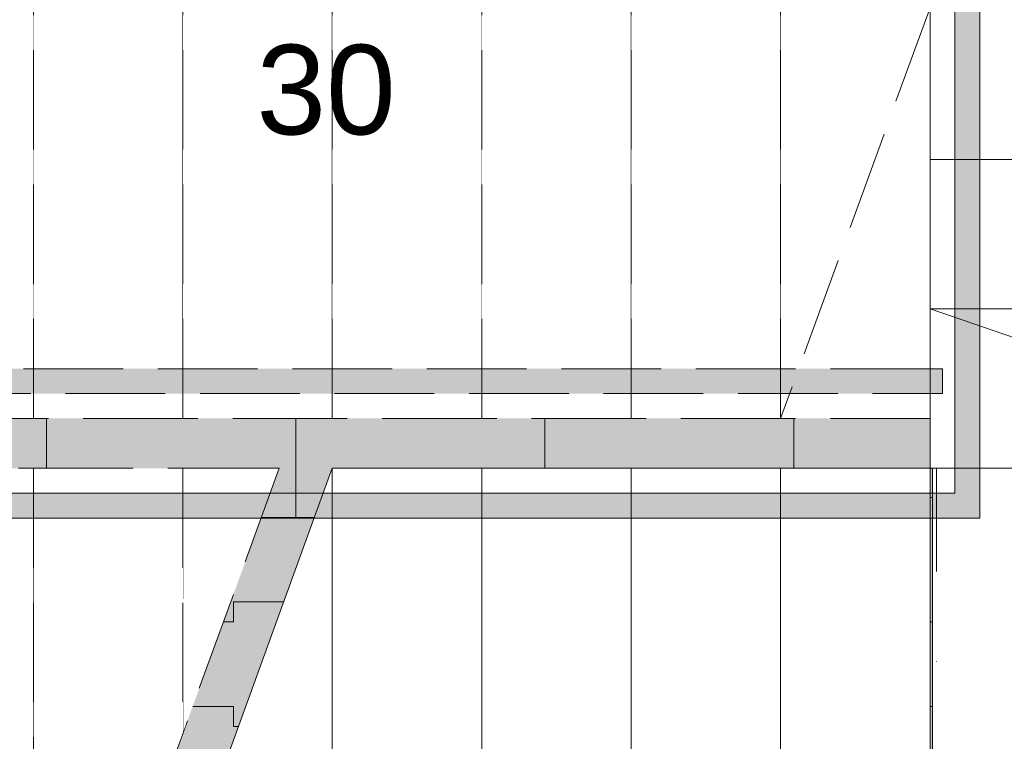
# Model space of a CAD drawing. Header units: centimetres. Extents: x -520 to 22173, y -1503 to 4054.
# Tile 39 of 82: x 9581 to 9778, y 2662 to 2807. Entities that reach past the tile are written whole.
import ezdxf
from ezdxf.enums import TextEntityAlignment as Align

# ---------------------------------------------------------------- set-up
doc = ezdxf.new("R2010")
doc.units = ezdxf.units.CM
doc.header["$LTSCALE"] = 0.1
doc.header["$MEASUREMENT"] = 0
for name, pattern in [('$0$HIDDEN', [952.5, 635, -317.5]), ('Krawędzie ukryte', [270, 200, -70]), ('Kropki i Kreski', [720, 360, -180, 0, -180]), ('PHANTOM2', [3175, 1587.5, -317.5, 317.5, -317.5, 317.5, -317.5]), ('Wipeout_Contour', [1000, 0, -1000])]:
    doc.linetypes.add(name, pattern=pattern)
for name, color, linetype in [('0_Teren', 7, 'Continuous'), ('2_barierki.K_IR', 7, 'Continuous'), ('2_schody.K_IR', 7, 'Continuous'), ('2_stropy.ISTN', 7, 'Continuous'), ('4_osie.ISTN', 7, 'Continuous'), ('5_opisy.K_IR', 7, 'Continuous')]:
    doc.layers.add(name, color=color, linetype=linetype)
doc.styles.add('GENERATED_STYLE_1', font='txt')

# ---------------------------------------------------------------- blocks, each defined once
blk = doc.blocks.new('*X149', base_point=(8385.93, 775.43))
at = {"layer": '0_Teren', "color": 253, "linetype": 'Continuous', "lineweight": 0, "true_color": 0x9f9f9f}
for p, q in [((9585.93, 2791.43), (9585.93, 2816.43)), ((9585.93, 2816.43), (9585.93, 2791.43)), ((9635.93, 2791.43), (9635.93, 2816.43)), ((9635.93, 2816.43), (9635.93, 2791.43)), ((9685.93, 2791.43), (9685.93, 2816.43)), ((9685.93, 2816.43), (9685.93, 2791.43)), ((9735.93, 2791.43), (9735.93, 2816.43)), ((9735.93, 2816.43), (9735.93, 2791.43)), ((9598.43, 2791.43), (9598.43, 2795.43)), ((9598.43, 2795.43), (9598.43, 2791.43)), ((9598.43, 2795.43), (9610.93, 2795.43)), ((9598.43, 2795.43), (9623.43, 2795.43)), ((9610.93, 2795.43), (9623.43, 2795.43)), ((9610.93, 2770.43), (9610.93, 2795.43)), ((9610.93, 2795.43), (9610.93, 2770.43)), ((9623.43, 2795.43), (9623.43, 2791.43)), ((9623.43, 2791.43), (9623.43, 2795.43)), ((9648.43, 2791.43), (9648.43, 2795.43)), ((9648.43, 2795.43), (9648.43, 2791.43)), ((9648.43, 2795.43), (9660.93, 2795.43)), ((9648.43, 2795.43), (9673.43, 2795.43)), ((9660.93, 2795.43), (9673.43, 2795.43)), ((9660.93, 2770.43), (9660.93, 2795.43)), ((9660.93, 2795.43), (9660.93, 2770.43)), ((9673.43, 2795.43), (9673.43, 2791.43)), ((9673.43, 2791.43), (9673.43, 2795.43)), ((9698.43, 2791.43), (9698.43, 2795.43)), ((9698.43, 2795.43), (9698.43, 2791.43)), ((9698.43, 2795.43), (9710.93, 2795.43)), ((9698.43, 2795.43), (9723.43, 2795.43)), ((9710.93, 2795.43), (9723.43, 2795.43)), ((9710.93, 2770.43), (9710.93, 2795.43)), ((9710.93, 2795.43), (9710.93, 2770.43)), ((9723.43, 2795.43), (9723.43, 2791.43)), ((9723.43, 2791.43), (9723.43, 2795.43)), ((9748.43, 2791.43), (9748.43, 2795.43)), ((9748.43, 2795.43), (9748.43, 2791.43)), ((9748.43, 2795.43), (9760.93, 2795.43)), ((9748.43, 2795.43), (9763.8, 2795.43)), ((9760.93, 2795.43), (9763.8, 2795.43)), ((9760.93, 2770.43), (9760.93, 2795.43)), ((9760.93, 2795.43), (9760.93, 2770.43)), ((9573.43, 2791.43), (9585.93, 2791.43)), ((9573.43, 2791.43), (9598.43, 2791.43)), ((9585.93, 2791.43), (9598.43, 2791.43)), ((9623.43, 2791.43), (9635.93, 2791.43)), ((9623.43, 2791.43), (9648.43, 2791.43)), ((9635.93, 2791.43), (9648.43, 2791.43)), ((9673.43, 2791.43), (9685.93, 2791.43)), ((9673.43, 2791.43), (9698.43, 2791.43)), ((9685.93, 2791.43), (9698.43, 2791.43)), ((9723.43, 2791.43), (9735.93, 2791.43)), ((9723.43, 2791.43), (9748.43, 2791.43)), ((9735.93, 2791.43), (9748.43, 2791.43)), ((9573.43, 2774.43), (9585.93, 2774.43)), ((9573.43, 2774.43), (9598.43, 2774.43)), ((9585.93, 2774.43), (9598.43, 2774.43)), ((9585.93, 2749.43), (9585.93, 2774.43)), ((9585.93, 2774.43), (9585.93, 2749.43)), ((9598.43, 2774.43), (9598.43, 2770.43)), ((9598.43, 2770.43), (9598.43, 2774.43)), ((9623.43, 2770.43), (9623.43, 2774.43)), ((9623.43, 2774.43), (9623.43, 2770.43)), ((9623.43, 2774.43), (9635.93, 2774.43)), ((9623.43, 2774.43), (9648.43, 2774.43)), ((9635.93, 2774.43), (9648.43, 2774.43)), ((9635.93, 2749.43), (9635.93, 2774.43)), ((9635.93, 2774.43), (9635.93, 2749.43)), ((9648.43, 2774.43), (9648.43, 2770.43)), ((9648.43, 2770.43), (9648.43, 2774.43)), ((9673.43, 2770.43), (9673.43, 2774.43)), ((9673.43, 2774.43), (9673.43, 2770.43)), ((9673.43, 2774.43), (9685.93, 2774.43)), ((9673.43, 2774.43), (9698.43, 2774.43)), ((9685.93, 2774.43), (9698.43, 2774.43)), ((9685.93, 2749.43), (9685.93, 2774.43)), ((9685.93, 2774.43), (9685.93, 2749.43)), ((9698.43, 2774.43), (9698.43, 2770.43)), ((9698.43, 2770.43), (9698.43, 2774.43)), ((9723.43, 2770.43), (9723.43, 2774.43)), ((9723.43, 2774.43), (9723.43, 2770.43)), ((9723.43, 2774.43), (9735.93, 2774.43)), ((9723.43, 2774.43), (9748.43, 2774.43)), ((9735.93, 2774.43), (9748.43, 2774.43)), ((9735.93, 2749.43), (9735.93, 2774.43)), ((9735.93, 2774.43), (9735.93, 2749.43)), ((9748.43, 2774.43), (9748.43, 2770.43)), ((9748.43, 2770.43), (9748.43, 2774.43)), ((9598.43, 2770.43), (9610.93, 2770.43)), ((9598.43, 2770.43), (9623.43, 2770.43)), ((9610.93, 2770.43), (9623.43, 2770.43)), ((9648.43, 2770.43), (9660.93, 2770.43)), ((9648.43, 2770.43), (9673.43, 2770.43)), ((9660.93, 2770.43), (9673.43, 2770.43)), ((9698.43, 2770.43), (9710.93, 2770.43)), ((9698.43, 2770.43), (9723.43, 2770.43)), ((9710.93, 2770.43), (9723.43, 2770.43)), ((9748.43, 2770.43), (9760.93, 2770.43)), ((9748.43, 2770.43), (9763.8, 2770.43)), ((9760.93, 2770.43), (9763.8, 2770.43)), ((9598.43, 2749.43), (9598.43, 2753.43)), ((9598.43, 2753.43), (9598.43, 2749.43)), ((9598.43, 2753.43), (9610.93, 2753.43)), ((9598.43, 2753.43), (9623.43, 2753.43)), ((9610.93, 2753.43), (9623.43, 2753.43)), ((9610.93, 2728.43), (9610.93, 2753.43)), ((9610.93, 2753.43), (9610.93, 2728.43)), ((9623.43, 2753.43), (9623.43, 2749.43)), ((9623.43, 2749.43), (9623.43, 2753.43)), ((9648.43, 2749.43), (9648.43, 2753.43)), ((9648.43, 2753.43), (9648.43, 2749.43)), ((9648.43, 2753.43), (9660.93, 2753.43)), ((9648.43, 2753.43), (9673.43, 2753.43)), ((9660.93, 2753.43), (9673.43, 2753.43)), ((9660.93, 2728.43), (9660.93, 2753.43)), ((9660.93, 2753.43), (9660.93, 2728.43)), ((9673.43, 2753.43), (9673.43, 2749.43)), ((9673.43, 2749.43), (9673.43, 2753.43)), ((9698.43, 2749.43), (9698.43, 2753.43)), ((9698.43, 2753.43), (9698.43, 2749.43)), ((9698.43, 2753.43), (9710.93, 2753.43)), ((9698.43, 2753.43), (9723.43, 2753.43)), ((9710.93, 2753.43), (9723.43, 2753.43)), ((9710.93, 2728.43), (9710.93, 2753.43)), ((9710.93, 2753.43), (9710.93, 2728.43)), ((9723.43, 2753.43), (9723.43, 2749.43)), ((9723.43, 2749.43), (9723.43, 2753.43)), ((9748.43, 2749.43), (9748.43, 2753.43)), ((9748.43, 2753.43), (9748.43, 2749.43)), ((9748.43, 2753.43), (9760.93, 2753.43)), ((9748.43, 2753.43), (9763.8, 2753.43)), ((9760.93, 2753.43), (9763.8, 2753.43)), ((9760.93, 2728.43), (9760.93, 2753.43)), ((9760.93, 2753.43), (9760.93, 2728.43)), ((9573.43, 2749.43), (9585.93, 2749.43)), ((9573.43, 2749.43), (9598.43, 2749.43)), ((9585.93, 2749.43), (9598.43, 2749.43)), ((9623.43, 2749.43), (9635.93, 2749.43)), ((9623.43, 2749.43), (9648.43, 2749.43)), ((9635.93, 2749.43), (9648.43, 2749.43)), ((9673.43, 2749.43), (9685.93, 2749.43)), ((9673.43, 2749.43), (9698.43, 2749.43)), ((9685.93, 2749.43), (9698.43, 2749.43)), ((9723.43, 2749.43), (9735.93, 2749.43)), ((9723.43, 2749.43), (9748.43, 2749.43)), ((9735.93, 2749.43), (9748.43, 2749.43)), ((9573.43, 2732.43), (9585.93, 2732.43)), ((9573.43, 2732.43), (9598.43, 2732.43)), ((9585.93, 2732.43), (9598.43, 2732.43)), ((9585.93, 2707.43), (9585.93, 2732.43)), ((9585.93, 2732.43), (9585.93, 2707.43)), ((9598.43, 2732.43), (9598.43, 2728.43)), ((9598.43, 2728.43), (9598.43, 2732.43)), ((9623.43, 2728.43), (9623.43, 2732.43)), ((9623.43, 2732.43), (9623.43, 2728.43)), ((9623.43, 2732.43), (9635.93, 2732.43)), ((9623.43, 2732.43), (9648.43, 2732.43)), ((9635.93, 2732.43), (9648.43, 2732.43)), ((9635.93, 2707.43), (9635.93, 2732.43)), ((9635.93, 2732.43), (9635.93, 2707.43)), ((9648.43, 2732.43), (9648.43, 2728.43)), ((9648.43, 2728.43), (9648.43, 2732.43)), ((9673.43, 2728.43), (9673.43, 2732.43)), ((9673.43, 2732.43), (9673.43, 2728.43)), ((9673.43, 2732.43), (9685.93, 2732.43)), ((9673.43, 2732.43), (9698.43, 2732.43)), ((9685.93, 2732.43), (9698.43, 2732.43)), ((9685.93, 2707.43), (9685.93, 2732.43)), ((9685.93, 2732.43), (9685.93, 2707.43)), ((9698.43, 2732.43), (9698.43, 2728.43)), ((9698.43, 2728.43), (9698.43, 2732.43)), ((9723.43, 2728.43), (9723.43, 2732.43)), ((9723.43, 2732.43), (9723.43, 2728.43)), ((9723.43, 2732.43), (9735.93, 2732.43)), ((9723.43, 2732.43), (9748.43, 2732.43)), ((9735.93, 2732.43), (9748.43, 2732.43)), ((9735.93, 2707.43), (9735.93, 2732.43)), ((9735.93, 2732.43), (9735.93, 2707.43)), ((9748.43, 2732.43), (9748.43, 2728.43)), ((9748.43, 2728.43), (9748.43, 2732.43)), ((9598.43, 2728.43), (9610.93, 2728.43)), ((9598.43, 2728.43), (9623.43, 2728.43)), ((9610.93, 2728.43), (9623.43, 2728.43)), ((9648.43, 2728.43), (9660.93, 2728.43)), ((9648.43, 2728.43), (9673.43, 2728.43)), ((9660.93, 2728.43), (9673.43, 2728.43)), ((9698.43, 2728.43), (9710.93, 2728.43)), ((9698.43, 2728.43), (9723.43, 2728.43)), ((9710.93, 2728.43), (9723.43, 2728.43)), ((9748.43, 2728.43), (9760.93, 2728.43)), ((9748.43, 2728.43), (9763.8, 2728.43)), ((9760.93, 2728.43), (9763.8, 2728.43)), ((9598.43, 2707.43), (9598.43, 2711.43)), ((9598.43, 2711.43), (9598.43, 2707.43)), ((9598.43, 2711.43), (9610.93, 2711.43)), ((9598.43, 2711.43), (9623.43, 2711.43)), ((9610.93, 2711.43), (9623.43, 2711.43)), ((9610.93, 2686.43), (9610.93, 2711.43)), ((9610.93, 2711.43), (9610.93, 2686.43)), ((9623.43, 2711.43), (9623.43, 2707.43)), ((9623.43, 2707.43), (9623.43, 2711.43)), ((9648.43, 2707.43), (9648.43, 2711.43)), ((9648.43, 2711.43), (9648.43, 2707.43)), ((9648.43, 2711.43), (9660.93, 2711.43)), ((9648.43, 2711.43), (9673.43, 2711.43)), ((9660.93, 2711.43), (9673.43, 2711.43)), ((9660.93, 2686.43), (9660.93, 2711.43)), ((9660.93, 2711.43), (9660.93, 2686.43)), ((9673.43, 2711.43), (9673.43, 2707.43)), ((9673.43, 2707.43), (9673.43, 2711.43)), ((9698.43, 2707.43), (9698.43, 2711.43)), ((9698.43, 2711.43), (9698.43, 2707.43)), ((9698.43, 2711.43), (9710.93, 2711.43)), ((9698.43, 2711.43), (9723.43, 2711.43)), ((9710.93, 2711.43), (9723.43, 2711.43)), ((9710.93, 2686.43), (9710.93, 2711.43)), ((9710.93, 2711.43), (9710.93, 2686.43)), ((9723.43, 2711.43), (9723.43, 2707.43)), ((9723.43, 2707.43), (9723.43, 2711.43)), ((9748.43, 2707.43), (9748.43, 2711.43)), ((9748.43, 2711.43), (9748.43, 2707.43)), ((9748.43, 2711.43), (9760.93, 2711.43)), ((9748.43, 2711.43), (9763.8, 2711.43)), ((9760.93, 2711.43), (9763.8, 2711.43)), ((9760.93, 2686.43), (9760.93, 2711.43)), ((9760.93, 2711.43), (9760.93, 2686.43)), ((9573.43, 2707.43), (9585.93, 2707.43)), ((9573.43, 2707.43), (9598.43, 2707.43)), ((9585.93, 2707.43), (9598.43, 2707.43)), ((9623.43, 2707.43), (9635.93, 2707.43)), ((9623.43, 2707.43), (9648.43, 2707.43)), ((9635.93, 2707.43), (9648.43, 2707.43)), ((9673.43, 2707.43), (9685.93, 2707.43)), ((9673.43, 2707.43), (9698.43, 2707.43)), ((9685.93, 2707.43), (9698.43, 2707.43)), ((9723.43, 2707.43), (9735.93, 2707.43)), ((9723.43, 2707.43), (9748.43, 2707.43)), ((9735.93, 2707.43), (9748.43, 2707.43)), ((9573.43, 2690.43), (9585.93, 2690.43)), ((9573.43, 2690.43), (9598.43, 2690.43)), ((9585.93, 2690.43), (9598.43, 2690.43)), ((9585.93, 2665.43), (9585.93, 2690.43)), ((9585.93, 2690.43), (9585.93, 2665.43)), ((9598.43, 2690.43), (9598.43, 2686.43)), ((9598.43, 2686.43), (9598.43, 2690.43)), ((9623.43, 2686.43), (9623.43, 2690.43)), ((9623.43, 2690.43), (9623.43, 2686.43)), ((9623.43, 2690.43), (9635.93, 2690.43)), ((9623.43, 2690.43), (9648.43, 2690.43)), ((9635.93, 2690.43), (9648.43, 2690.43)), ((9635.93, 2665.43), (9635.93, 2690.43)), ((9635.93, 2690.43), (9635.93, 2665.43)), ((9648.43, 2690.43), (9648.43, 2686.43)), ((9648.43, 2686.43), (9648.43, 2690.43)), ((9673.43, 2686.43), (9673.43, 2690.43)), ((9673.43, 2690.43), (9673.43, 2686.43)), ((9673.43, 2690.43), (9685.93, 2690.43)), ((9673.43, 2690.43), (9698.43, 2690.43)), ((9685.93, 2690.43), (9698.43, 2690.43)), ((9685.93, 2665.43), (9685.93, 2690.43)), ((9685.93, 2690.43), (9685.93, 2665.43)), ((9698.43, 2690.43), (9698.43, 2686.43)), ((9698.43, 2686.43), (9698.43, 2690.43)), ((9723.43, 2686.43), (9723.43, 2690.43)), ((9723.43, 2690.43), (9723.43, 2686.43)), ((9723.43, 2690.43), (9735.93, 2690.43)), ((9723.43, 2690.43), (9748.43, 2690.43)), ((9735.93, 2690.43), (9748.43, 2690.43)), ((9735.93, 2665.43), (9735.93, 2690.43)), ((9735.93, 2690.43), (9735.93, 2665.43)), ((9748.43, 2690.43), (9748.43, 2686.43)), ((9748.43, 2686.43), (9748.43, 2690.43)), ((9598.43, 2686.43), (9610.93, 2686.43)), ((9598.43, 2686.43), (9623.43, 2686.43)), ((9610.93, 2686.43), (9623.43, 2686.43)), ((9648.43, 2686.43), (9660.93, 2686.43)), ((9648.43, 2686.43), (9673.43, 2686.43)), ((9660.93, 2686.43), (9673.43, 2686.43)), ((9698.43, 2686.43), (9710.93, 2686.43)), ((9698.43, 2686.43), (9723.43, 2686.43)), ((9710.93, 2686.43), (9723.43, 2686.43)), ((9748.43, 2686.43), (9760.93, 2686.43)), ((9748.43, 2686.43), (9763.8, 2686.43)), ((9760.93, 2686.43), (9763.8, 2686.43)), ((9598.43, 2665.43), (9598.43, 2669.43)), ((9598.43, 2669.43), (9598.43, 2665.43)), ((9598.43, 2669.43), (9610.93, 2669.43)), ((9598.43, 2669.43), (9623.43, 2669.43)), ((9610.93, 2669.43), (9623.43, 2669.43)), ((9610.93, 2644.43), (9610.93, 2669.43)), ((9610.93, 2669.43), (9610.93, 2644.43)), ((9623.43, 2669.43), (9623.43, 2665.43)), ((9623.43, 2665.43), (9623.43, 2669.43)), ((9648.43, 2665.43), (9648.43, 2669.43)), ((9648.43, 2669.43), (9648.43, 2665.43)), ((9648.43, 2669.43), (9660.93, 2669.43)), ((9648.43, 2669.43), (9673.43, 2669.43)), ((9660.93, 2669.43), (9673.43, 2669.43)), ((9660.93, 2644.43), (9660.93, 2669.43)), ((9660.93, 2669.43), (9660.93, 2644.43)), ((9673.43, 2669.43), (9673.43, 2665.43)), ((9673.43, 2665.43), (9673.43, 2669.43)), ((9698.43, 2665.43), (9698.43, 2669.43)), ((9698.43, 2669.43), (9698.43, 2665.43)), ((9698.43, 2669.43), (9710.93, 2669.43)), ((9698.43, 2669.43), (9723.43, 2669.43)), ((9710.93, 2669.43), (9723.43, 2669.43)), ((9710.93, 2644.43), (9710.93, 2669.43)), ((9710.93, 2669.43), (9710.93, 2644.43)), ((9723.43, 2669.43), (9723.43, 2665.43)), ((9723.43, 2665.43), (9723.43, 2669.43)), ((9748.43, 2665.43), (9748.43, 2669.43)), ((9748.43, 2669.43), (9748.43, 2665.43)), ((9748.43, 2669.43), (9760.93, 2669.43)), ((9748.43, 2669.43), (9763.8, 2669.43)), ((9760.93, 2669.43), (9763.8, 2669.43)), ((9760.93, 2644.43), (9760.93, 2669.43)), ((9760.93, 2669.43), (9760.93, 2644.43)), ((9573.43, 2665.43), (9585.93, 2665.43)), ((9573.43, 2665.43), (9598.43, 2665.43)), ((9585.93, 2665.43), (9598.43, 2665.43)), ((9623.43, 2665.43), (9635.93, 2665.43)), ((9623.43, 2665.43), (9648.43, 2665.43)), ((9635.93, 2665.43), (9648.43, 2665.43)), ((9673.43, 2665.43), (9685.93, 2665.43)), ((9673.43, 2665.43), (9698.43, 2665.43)), ((9685.93, 2665.43), (9698.43, 2665.43)), ((9723.43, 2665.43), (9735.93, 2665.43)), ((9723.43, 2665.43), (9748.43, 2665.43)), ((9735.93, 2665.43), (9748.43, 2665.43))]:
    blk.add_line(p, q, dxfattribs=at)
blk = doc.blocks.new('Strop_2_1', base_point=(9196.62, 3122.49))
at = {"layer": '0_Teren', "linetype": 'Continuous', "lineweight": 0, "true_color": 0xffffff}
blk.add_hatch(color=7, dxfattribs=at).paths.add_polyline_path([(9196.62, 3122.49), (9146.07, 3019.53), (9318.8, 2937.59), (9318.8, 2552.49), (9763.8, 2552.49), (9763.8, 2807.49), (9968.8, 2807.49), (9968.8, 2366.78), (10168.8, 2366.77), (10168.8, 2879.75), (9670.9, 3122.49)])
at = {"layer": '0_Teren', "color": 7, "linetype": 'Continuous', "lineweight": 9, "flags": 128}
blk.add_lwpolyline([(9196.62, 3122.49), (9670.9, 3122.49), (10168.8, 2879.75), (10168.8, 2366.77), (9968.8, 2366.78), (9968.8, 2807.49), (9763.8, 2807.49), (9763.8, 2552.49), (9318.8, 2552.49), (9318.8, 2937.59), (9146.07, 3019.53)], close=True, dxfattribs=at)
at = {"layer": '0_Teren', "color": 7, "linetype": 'Continuous', "lineweight": 9}
blk.add_blockref('*X149', (8385.93, 775.43), dxfattribs=at)
blk = doc.blocks.new('Strop_3_1', base_point=(9938.29, 2717.29))
at = {"layer": '2_stropy.ISTN', "color": 7, "linetype": 'Continuous', "lineweight": 9, "flags": 128}
blk.add_lwpolyline([(9938.29, 2717.29), (9763.29, 2717.29), (9763.29, 2552.29), (9938.29, 2552.29)], close=True, dxfattribs=at)
blk = doc.blocks.new('Strop_7_1', base_point=(9763.29, 2552.29))
at = {"layer": '0_Teren', "color": 7, "linetype": 'Continuous', "lineweight": 9, "flags": 128}
blk.add_lwpolyline([(9763.29, 2552.29), (9938.29, 2552.29), (9938.29, 2807.29), (9763.29, 2807.29)], close=True, dxfattribs=at)
blk = doc.blocks.new('Strop_8_1', base_point=(9763.29, 2552.29))
at = {"layer": '0_Teren', "color": 7, "linetype": 'Continuous', "lineweight": 9, "flags": 128}
blk.add_lwpolyline([(9763.29, 2552.29), (9938.29, 2552.29), (9938.29, 2807.29), (9763.29, 2807.29)], close=True, dxfattribs=at)
blk = doc.blocks.new('Schody_2_1', base_point=(8385.93, 775.43))
at = {"color": 254, "linetype": 'Wipeout_Contour', "lineweight": 0, "ltscale": 39890.527817}
blk.add_wipeout([(9583.29, 2892.29), (9553.29, 2892.29), (9553.29, 2727.29), (9583.29, 2727.29)], dxfattribs=at).dxf.layer = '2_schody.K_IR'
at = {"color": 254, "linetype": 'Wipeout_Contour', "lineweight": 0, "ltscale": 40393.587854}
blk.add_wipeout([(9763.29, 2717.29), (9733.29, 2717.29), (9733.29, 2552.29), (9763.29, 2552.29)], dxfattribs=at).dxf.layer = '2_schody.K_IR'
at = {"layer": '2_schody.K_IR', "color": 7, "linetype": 'Krawędzie ukryte', "lineweight": 15}
for p, q in [((9583.29, 2892.29), (9583.29, 2727.29)), ((9583.29, 2727.29), (9553.29, 2727.29))]:
    blk.add_line(p, q, dxfattribs=at)
at = {"layer": '2_schody.K_IR', "color": 7, "linetype": 'Continuous', "lineweight": 15}
for p, q in [((9733.29, 2552.29), (9733.29, 2717.29)), ((9733.29, 2717.29), (9763.29, 2717.29)), ((9763.29, 2717.29), (9763.29, 2552.29))]:
    blk.add_line(p, q, dxfattribs=at)
at = {"color": 254, "linetype": 'Wipeout_Contour', "lineweight": 0, "ltscale": 40005.677326}
blk.add_wipeout([(9613.29, 2727.29), (9613.29, 2892.29), (9583.29, 2892.29), (9583.29, 2727.29)], dxfattribs=at).dxf.layer = '2_schody.K_IR'
at = {"color": 254, "linetype": 'Wipeout_Contour', "lineweight": 0, "ltscale": 40277.759837}
blk.add_wipeout([(9733.29, 2717.29), (9703.29, 2717.29), (9703.29, 2552.29), (9733.29, 2552.29)], dxfattribs=at).dxf.layer = '2_schody.K_IR'
at = {"layer": '2_schody.K_IR', "color": 7, "linetype": 'Krawędzie ukryte', "lineweight": 15}
for p, q in [((9583.29, 2727.29), (9583.29, 2892.29)), ((9613.29, 2892.29), (9613.29, 2727.29)), ((9613.29, 2727.29), (9583.29, 2727.29))]:
    blk.add_line(p, q, dxfattribs=at)
at = {"layer": '2_schody.K_IR', "color": 7, "linetype": 'Continuous', "lineweight": 15}
for p, q in [((9703.29, 2552.29), (9703.29, 2717.29)), ((9703.29, 2717.29), (9733.29, 2717.29)), ((9733.29, 2717.29), (9733.29, 2552.29))]:
    blk.add_line(p, q, dxfattribs=at)
at = {"color": 254, "linetype": 'Wipeout_Contour', "lineweight": 0, "ltscale": 40120.855259}
blk.add_wipeout([(9643.29, 2892.29), (9613.29, 2892.29), (9613.29, 2727.29), (9643.29, 2727.29)], dxfattribs=at).dxf.layer = '2_schody.K_IR'
at = {"color": 254, "linetype": 'Wipeout_Contour', "lineweight": 0, "ltscale": 40161.956313}
blk.add_wipeout([(9703.29, 2717.29), (9673.29, 2717.29), (9673.29, 2552.29), (9703.29, 2552.29)], dxfattribs=at).dxf.layer = '2_schody.K_IR'
at = {"layer": '2_schody.K_IR', "color": 7, "linetype": 'Krawędzie ukryte', "lineweight": 15}
for p, q in [((9613.29, 2727.29), (9613.29, 2892.29)), ((9643.29, 2892.29), (9643.29, 2727.29)), ((9643.29, 2727.29), (9613.29, 2727.29))]:
    blk.add_line(p, q, dxfattribs=at)
at = {"layer": '2_schody.K_IR', "color": 7, "linetype": 'Continuous', "lineweight": 15}
for p, q in [((9673.29, 2552.29), (9673.29, 2717.29)), ((9673.29, 2717.29), (9703.29, 2717.29)), ((9703.29, 2717.29), (9703.29, 2552.29))]:
    blk.add_line(p, q, dxfattribs=at)
at = {"color": 254, "linetype": 'Wipeout_Contour', "lineweight": 0, "ltscale": 40236.061372}
blk.add_wipeout([(9673.29, 2727.29), (9673.29, 2892.29), (9643.29, 2892.29), (9643.29, 2727.29)], dxfattribs=at).dxf.layer = '2_schody.K_IR'
at = {"color": 254, "linetype": 'Wipeout_Contour', "lineweight": 0, "ltscale": 40046.177494}
blk.add_wipeout([(9673.29, 2552.29), (9673.29, 2717.29), (9643.29, 2717.29), (9643.29, 2552.29)], dxfattribs=at).dxf.layer = '2_schody.K_IR'
at = {"layer": '2_schody.K_IR', "color": 7, "linetype": 'Krawędzie ukryte', "lineweight": 15}
for p, q in [((9643.29, 2727.29), (9643.29, 2892.29)), ((9673.29, 2892.29), (9673.29, 2727.29)), ((9673.29, 2727.29), (9643.29, 2727.29))]:
    blk.add_line(p, q, dxfattribs=at)
at = {"layer": '2_schody.K_IR', "color": 7, "linetype": 'Continuous', "lineweight": 15}
for p, q in [((9643.29, 2552.29), (9643.29, 2717.29)), ((9643.29, 2717.29), (9673.29, 2717.29)), ((9673.29, 2717.29), (9673.29, 2552.29))]:
    blk.add_line(p, q, dxfattribs=at)
at = {"color": 254, "linetype": 'Wipeout_Contour', "lineweight": 0, "ltscale": 40351.295424}
blk.add_wipeout([(9703.29, 2727.29), (9703.29, 2892.29), (9673.29, 2892.29), (9673.29, 2727.29)], dxfattribs=at).dxf.layer = '2_schody.K_IR'
at = {"color": 254, "linetype": 'Wipeout_Contour', "lineweight": 0, "ltscale": 39908.168872}
blk.add_wipeout([(9643.29, 2717.29), (9613.29, 2634.79), (9613.29, 2552.29), (9643.29, 2552.29)], dxfattribs=at).dxf.layer = '2_schody.K_IR'
at = {"layer": '2_schody.K_IR', "color": 7, "linetype": 'Krawędzie ukryte', "lineweight": 15}
for p, q in [((9673.29, 2727.29), (9673.29, 2892.29)), ((9703.29, 2892.29), (9703.29, 2727.29)), ((9703.29, 2727.29), (9673.29, 2727.29))]:
    blk.add_line(p, q, dxfattribs=at)
at = {"layer": '2_schody.K_IR', "color": 7, "linetype": 'Continuous', "lineweight": 15}
blk.add_line((9643.29, 2717.29), (9643.29, 2552.29), dxfattribs=at)
at = {"color": 254, "linetype": 'Wipeout_Contour', "lineweight": 0, "ltscale": 29974.733085}
blk.add_wipeout([(9613.29, 2717.29), (9613.29, 2664.05), (9632.65, 2717.29)], dxfattribs=at).dxf.layer = '2_schody.K_IR'
at = {"layer": '2_schody.K_IR', "color": 7, "linetype": 'Krawędzie ukryte', "lineweight": 15}
for p, q in [((9613.29, 2664.05), (9613.29, 2717.29)), ((9613.29, 2717.29), (9632.65, 2717.29))]:
    blk.add_line(p, q, dxfattribs=at)
at = {"color": 254, "linetype": 'Wipeout_Contour', "lineweight": 0, "ltscale": 40466.557175}
blk.add_wipeout([(9733.29, 2892.29), (9703.29, 2892.29), (9703.29, 2727.29), (9733.29, 2727.29)], dxfattribs=at).dxf.layer = '2_schody.K_IR'
at = {"layer": '2_schody.K_IR', "color": 7, "linetype": 'Krawędzie ukryte', "lineweight": 15}
for p, q in [((9703.29, 2727.29), (9703.29, 2892.29)), ((9733.29, 2892.29), (9733.29, 2727.29)), ((9733.29, 2727.29), (9703.29, 2727.29))]:
    blk.add_line(p, q, dxfattribs=at)
at = {"color": 254, "linetype": 'Wipeout_Contour', "lineweight": 0, "ltscale": 39851.693083}
blk.add_wipeout([(9613.29, 2717.29), (9583.29, 2717.29), (9583.29, 2581.55), (9613.29, 2664.05)], dxfattribs=at).dxf.layer = '2_schody.K_IR'
at = {"layer": '2_schody.K_IR', "color": 7, "linetype": 'Krawędzie ukryte', "lineweight": 15}
for p, q in [((9583.29, 2581.55), (9583.29, 2717.29)), ((9583.29, 2717.29), (9613.29, 2717.29)), ((9613.29, 2717.29), (9613.29, 2664.05))]:
    blk.add_line(p, q, dxfattribs=at)
at = {"layer": '2_schody.K_IR', "color": 7, "linetype": 'Continuous', "lineweight": 15}
blk.add_line((9613.29, 2634.79), (9643.29, 2717.29), dxfattribs=at)
at = {"color": 254, "linetype": 'Wipeout_Contour', "lineweight": 0, "ltscale": 60904.608345}
blk.add_wipeout([(9765.29, 2892.29), (9763.29, 2892.29), (9733.29, 2892.29), (9733.29, 2727.29), (9763.29, 2727.29), (9765.29, 2727.29)], dxfattribs=at).dxf.layer = '2_schody.K_IR'
at = {"layer": '2_schody.K_IR', "color": 7, "linetype": 'Krawędzie ukryte', "lineweight": 15}
for p, q in [((9733.29, 2727.29), (9733.29, 2892.29)), ((9765.29, 2892.29), (9765.29, 2727.29)), ((9763.29, 2809.79), (9733.29, 2727.29)), ((9763.29, 2727.29), (9733.29, 2727.29)), ((9765.29, 2727.29), (9763.29, 2727.29))]:
    blk.add_line(p, q, dxfattribs=at)
at = {"color": 254, "linetype": 'Wipeout_Contour', "lineweight": 0, "ltscale": 49613.399229}
blk.add_wipeout([(9583.29, 2717.29), (9553.29, 2717.29), (9553.29, 2552.29), (9572.65, 2552.29), (9583.29, 2581.55)], dxfattribs=at).dxf.layer = '2_schody.K_IR'
at = {"layer": '2_schody.K_IR', "color": 7, "linetype": 'Krawędzie ukryte', "lineweight": 15}
for p, q in [((9553.29, 2717.29), (9583.29, 2717.29)), ((9632.65, 2717.29), (9572.65, 2552.29)), ((9583.29, 2717.29), (9583.29, 2581.55))]:
    blk.add_line(p, q, dxfattribs=at)
at = {"layer": '2_schody.K_IR', "color": 7, "linetype": 'Continuous', "lineweight": 15}
blk.add_line((9643.29, 2717.29), (9583.29, 2552.29), dxfattribs=at)
blk = doc.blocks.new('Standardowy znacznik osi[11]_1', base_point=(9764.57, -647.93))
at = {"layer": '4_osie.ISTN', "color": 252, "linetype": 'Kropki i Kreski', "lineweight": 0}
blk.add_line((9764.57, -547.93), (9764.57, 3172.08), dxfattribs=at)
at = {"layer": '4_osie.ISTN', "color": 252, "lineweight": 0, "style": 'GENERATED_STYLE_1'}
for tag, p in [('AC_MarkerText_1_1', (9764.57, 3314.08)), ('AC_MarkerText_1_0', (9764.57, -685.93))]:
    blk.add_attdef(tag, text='', height=35, rotation=360, dxfattribs=at).set_placement(p, align=Align.MIDDLE_CENTER)
blk = doc.blocks.new('Schody_3_1', base_point=(8385.93, 775.43))
at = {"color": 254, "linetype": 'Wipeout_Contour', "lineweight": 0, "ltscale": 40957.906613}
blk.add_wipeout([(9938.29, 2809.29), (9763.29, 2809.29), (9763.29, 2779.29), (9938.29, 2779.29)], dxfattribs=at).dxf.layer = '2_schody.K_IR'
at = {"layer": '2_schody.K_IR', "color": 7, "linetype": 'Continuous', "lineweight": 15}
for p, q in [((9938.29, 2809.29), (9763.29, 2809.29)), ((9763.29, 2809.29), (9763.29, 2779.29)), ((9938.29, 2779.29), (9938.29, 2809.29)), ((9763.29, 2779.29), (9938.29, 2779.29))]:
    blk.add_line(p, q, dxfattribs=at)
for start, end in [(0, 180), (180, 0)]:
    blk.add_arc((9850.79, 2809.29), 3.75, start, end, dxfattribs=at)
at = {"color": 254, "linetype": 'Wipeout_Contour', "lineweight": 0, "ltscale": 40925.320134}
blk.add_wipeout([(9938.29, 2779.29), (9763.29, 2779.29), (9763.29, 2749.29), (9938.29, 2749.29)], dxfattribs=at).dxf.layer = '2_schody.K_IR'
at = {"layer": '2_schody.K_IR', "color": 7, "linetype": 'Continuous', "lineweight": 15}
for p, q in [((9850.79, 2809.29), (9850.79, 2779.29)), ((9850.79, 2809.29), (9850.79, 2779.29)), ((9938.29, 2779.29), (9763.29, 2779.29)), ((9763.29, 2779.29), (9763.29, 2749.29)), ((9938.29, 2749.29), (9938.29, 2779.29)), ((9763.29, 2749.29), (9938.29, 2749.29))]:
    blk.add_line(p, q, dxfattribs=at)
at = {"color": 254, "linetype": 'Wipeout_Contour', "lineweight": 0, "ltscale": 61330.270836}
blk.add_wipeout([(9938.29, 2749.29), (9763.29, 2749.29), (9763.29, 2719.29), (9763.29, 2717.29), (9938.29, 2717.29), (9938.29, 2719.29)], dxfattribs=at).dxf.layer = '2_schody.K_IR'
at = {"layer": '2_schody.K_IR', "color": 7, "linetype": 'Continuous', "lineweight": 15}
for p, q in [((9850.79, 2779.29), (9850.79, 2749.29)), ((9850.79, 2779.29), (9850.79, 2749.29)), ((9938.29, 2749.29), (9763.29, 2749.29)), ((9763.29, 2749.29), (9763.29, 2719.29)), ((9763.29, 2749.29), (9850.79, 2719.29)), ((9763.29, 2749.29), (9850.79, 2719.29)), ((9850.79, 2749.29), (9850.79, 2719.29)), ((9850.79, 2749.29), (9850.79, 2719.29)), ((9850.79, 2719.29), (9938.29, 2749.29)), ((9850.79, 2719.29), (9938.29, 2749.29)), ((9938.29, 2719.29), (9938.29, 2749.29)), ((9763.29, 2719.29), (9763.29, 2717.29)), ((9938.29, 2717.29), (9938.29, 2719.29)), ((9763.29, 2717.29), (9938.29, 2717.29))]:
    blk.add_line(p, q, dxfattribs=at)
blk = doc.blocks.new('Balustrada_7_1', base_point=(8385.93, 775.43))
at = {"layer": '2_barierki.K_IR', "linetype": 'Continuous', "lineweight": 0, "true_color": 0xffffff}
for points in [[(9768.29, 2807.29), (9773.29, 2807.29), (9773.29, 2822.29), (9768.29, 2822.29)], [(9773.29, 2807.29), (9768.29, 2807.29), (9768.29, 2712.29), (9773.29, 2707.29)], [(9535.75, 2732.29), (9763.29, 2732.29), (9763.29, 2737.29), (9537.57, 2737.29)], [(9763.29, 2737.29), (9763.29, 2732.29), (9765.79, 2732.29), (9765.79, 2737.29)], [(9773.29, 2707.29), (9768.29, 2712.29), (9488.29, 2712.29), (9483.29, 2707.29)]]:
    blk.add_hatch(color=7, dxfattribs=at).paths.add_polyline_path(points)
at = {"layer": '2_barierki.K_IR', "color": 7, "linetype": 'Continuous', "lineweight": 15}
for p, q in [((9768.29, 2822.29), (9768.29, 2807.29)), ((9773.29, 2807.29), (9773.29, 2822.29)), ((9768.29, 2807.29), (9768.29, 2712.29)), ((9773.29, 2707.29), (9773.29, 2807.29)), ((9768.29, 2712.29), (9488.29, 2712.29)), ((9483.29, 2707.29), (9773.29, 2707.29))]:
    blk.add_line(p, q, dxfattribs=at)
at = {"layer": '2_barierki.K_IR', "color": 7, "linetype": 'Krawędzie ukryte', "lineweight": 13}
for p, q in [((9763.29, 2737.29), (9537.57, 2737.29)), ((9765.79, 2737.29), (9763.29, 2737.29)), ((9765.79, 2732.29), (9765.79, 2737.29)), ((9535.75, 2732.29), (9763.29, 2732.29)), ((9763.29, 2732.29), (9765.79, 2732.29))]:
    blk.add_line(p, q, dxfattribs=at)

msp = doc.modelspace()

# ---------------------------------------------------------------- block references
at = {"layer": '0_Teren', "color": 7, "linetype": 'Continuous', "lineweight": 9}
for name, p in [('Strop_2_1', (9196.62, 3122.49)), ('Strop_7_1', (9763.29, 2552.29)), ('Strop_8_1', (9763.29, 2552.29))]:
    msp.add_blockref(name, p, dxfattribs=at)
at = {"layer": '2_stropy.ISTN', "color": 7, "linetype": 'Continuous', "lineweight": 9}
msp.add_blockref('Strop_3_1', (9938.29, 2717.29), dxfattribs=at)

# ---------------------------------------------------------------- next in the draw order: block references
at = {"layer": '2_schody.K_IR', "color": 7, "linetype": '$0$HIDDEN', "lineweight": 0}
msp.add_blockref('Schody_2_1', (8385.93, 775.43), dxfattribs=at)

# ---------------------------------------------------------------- next in the draw order: block references
at = {"layer": '4_osie.ISTN', "color": 252, "linetype": 'Continuous', "lineweight": 0}
msp.add_blockref('Standardowy znacznik osi[11]_1', (9764.57, -647.93), dxfattribs=at)

# ---------------------------------------------------------------- next in the draw order: texts
at = {"layer": '5_opisy.K_IR', "color": 1, "linetype": 'Continuous', "lineweight": 0, "insert": (9628.05, 2784.09), "char_height": 18, "attachment_point": 7, "style": 'GENERATED_STYLE_1'}
msp.add_mtext('\\A1;{\\pql;\\fArial|b0|i0|c238|p38;30}', dxfattribs=at)

# ---------------------------------------------------------------- next in the draw order: block references
at = {"layer": '2_schody.K_IR', "color": 7, "linetype": 'PHANTOM2', "lineweight": 15}
msp.add_blockref('Schody_3_1', (8385.93, 775.43), dxfattribs=at)

# ---------------------------------------------------------------- next in the draw order: block references
at = {"layer": '2_barierki.K_IR', "color": 252, "linetype": 'Continuous', "lineweight": 0}
msp.add_blockref('Balustrada_7_1', (8385.93, 775.43), dxfattribs=at)

doc.saveas('drawing.dxf')
